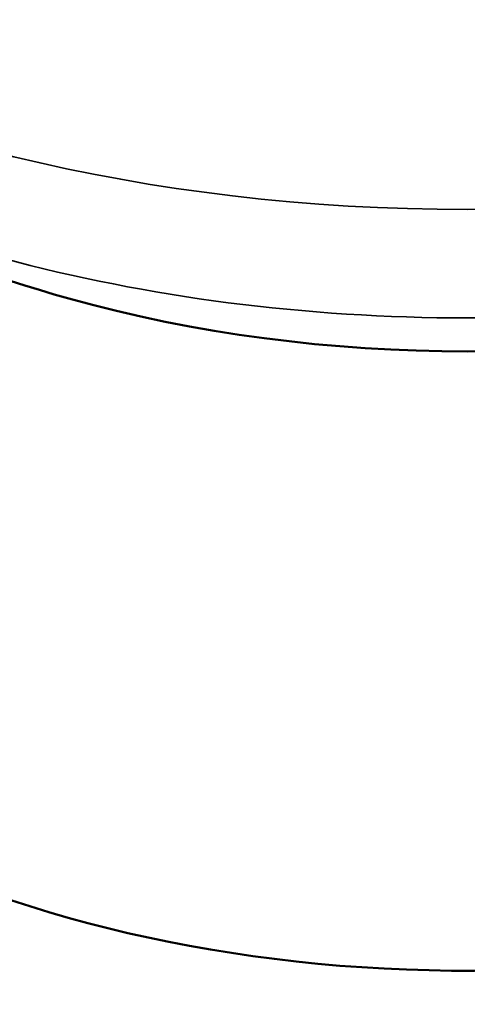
# Model space of a CAD drawing. Header units: inches. Extents: x 1 to 226, y 4 to 143.
# Tile 59 of 80: x 177.43 to 183.19, y 50.52 to 63.2. Entities that reach past the tile are written whole.
import ezdxf

# ---------------------------------------------------------------- set-up
doc = ezdxf.new("R2010")
doc.units = ezdxf.units.IN
doc.header["$LTSCALE"] = 6.666667
doc.header["$MEASUREMENT"] = 0
doc.layers.add('Visible (ANSI)', color=7, linetype='Continuous', lineweight=50)
doc.layers.add('Visible Narrow (ANSI)', color=7, linetype='Continuous', lineweight=35)

msp = doc.modelspace()

# ---------------------------------------------------------------- linework, layer by layer
at = {"layer": 'Visible (ANSI)'}
msp.add_arc((183.1875, 77.9211), 19.0157, 235.30279, 254.35549, dxfattribs=at)
for centre, major_axis, start_param, end_param in [((183.1875, 65.7136), (11.75, 0), 4.2607743, 5.1640037), ((183.1875, 57.7408), (-11.75, 0), 0.1522358, 1.7045868)]:
    msp.add_ellipse(centre, major_axis=major_axis, ratio=0.5773503, start_param=start_param, end_param=end_param, dxfattribs=at)
at = {"layer": 'Visible Narrow (ANSI)'}
for centre, major_axis, start_param, end_param in [((183.1875, 69.4167), (15, 0), 3.1415927, 6.2831853), ((183.1875, 67.4983), (-14.0941, 0), 0.6950645, 2.4465281)]:
    msp.add_ellipse(centre, major_axis=major_axis, ratio=0.5773503, start_param=start_param, end_param=end_param, dxfattribs=at)

doc.saveas('drawing.dxf')
